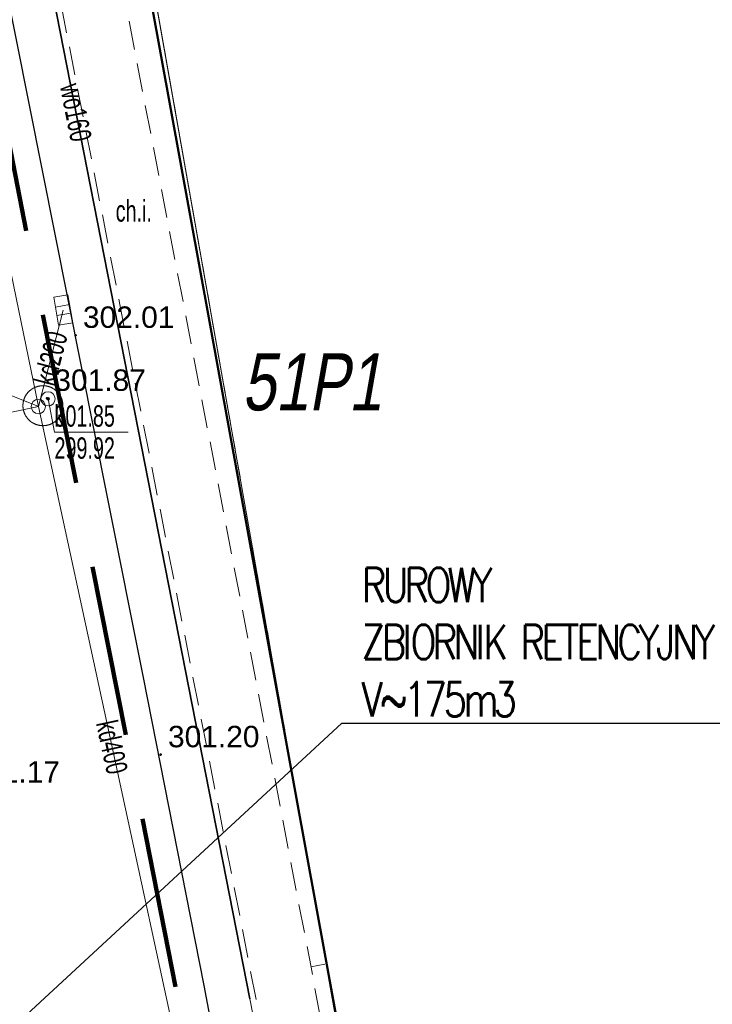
# Model space of a CAD drawing. Header units: metres. Extents: x 6567444 to 13135881, y 5574237 to 11149086.
# Tile 154 of 191: x 6567939 to 6567963, y 5574504 to 5574539. Entities that reach past the tile are written whole.
import ezdxf
from ezdxf import colors
from ezdxf.entities.mleader import LeaderData, LeaderLine
from ezdxf.enums import TextEntityAlignment as Align
from ezdxf.math import Vec2, Vec3

# ---------------------------------------------------------------- set-up
doc = ezdxf.new("R2010")
doc.units = ezdxf.units.M
for name, pattern in [('2.0_1.0', [3, 2, -1]), ('L_0_03', [1, 0.5, -0.5]), ('L_0_04', [1.5, 1, -0.5])]:
    doc.linetypes.add(name, pattern=pattern)
for name, color, linetype, lineweight in [('_TB_KAN_D_Opis_Studnie', 7, 'Continuous', 30), ('EGB_DzialkaEwidencyjna', 7, 'Continuous', 18), ('EGB_Klasouzytek', 92, 'Continuous', 18), ('EGB_KonturUzytkuGruntowego', 92, 'Continuous', 18), ('GES_InneUrzadzeniaTowarzyszace', 7, 'Continuous', 18), ('GES_InneUrzadzeniaTowarzyszace_P', 7, 'Continuous', 18), ('GES_PrzewodKanalizacyjny', 36, 'Continuous', 18), ('GES_PrzewodWodociagowy', 5, 'Continuous', 18), ('GES_Rzedna', 7, 'Continuous', 18), ('GES_UrzadzeniaSiecKanalizacyjna_P', 7, 'Continuous', 18), ('GES_UrzadzeniaTowarzyszczaceLiniowe', 7, 'Continuous', 18), ('MP_LINIE_REGULAC', 135, 'Continuous', 40), ('OT_Budowle', 7, 'Continuous', 18), ('OT_Komunikacja', 7, 'Continuous', 18), ('OTRS', 7, 'Continuous', 13), ('OTRS_O', 7, 'Continuous', 20), ('Z_ZAKRES', 214, 'Continuous', 90)]:
    doc.layers.add(name, color=color, linetype=linetype, lineweight=lineweight)
doc.styles.add('BDOT', font='arial.ttf', dxfattribs={"width": 0.9})
doc.styles.add('ROMANS', font='romans.shx', dxfattribs={"width": 0.9})
doc.styles.get("Standard").update_dxf_attribs({"font": 'arial.ttf'})
doc.linetypes.add('MPSTO', pattern='A,5,[38,msgB.shx,S=0.1,R=180,X=0,Y=0],5', length=10)

# ---------------------------------------------------------------- blocks, each defined once
blk = doc.blocks.new('L_0_29_2')
at = {"color": 0, "linetype": 'Continuous', "lineweight": 13, "flags": 128}
blk.add_lwpolyline([(0, 0.5), (0, -0.5)], dxfattribs=at)
blk = doc.blocks.new('other_SUPW_O')
at = {"color": 0, "linetype": 'Continuous', "lineweight": 18}
blk.add_circle((0, 0), 0.5, dxfattribs=at)
blk = doc.blocks.new('SUPK_K')
at = {"color": 0, "linetype": 'Continuous', "lineweight": 18}
blk.add_circle((0, 0), 0.5, dxfattribs=at)
blk = doc.blocks.new('other_SUPS01_05')
at = {"linetype": 'Continuous', "lineweight": 13}
blk.add_hatch(color=0, dxfattribs=at).paths.add_polyline_path([(0, -0.091, 1), (0, 0.091, 1)])
at = {"color": 0, "linetype": 'Continuous', "lineweight": 13}
blk.add_circle((0, 0), 0.0906, dxfattribs=at)
blk = doc.blocks.new('other_SUKK')
at = {"color": 0, "linetype": 'Continuous', "lineweight": 18, "flags": 128}
blk.add_lwpolyline([(1, 0.5), (1, -0.5), (-1, -0.5), (-1, 0.5), (1, 0.5)], close=True, dxfattribs=at)
for points in [[(-0.3, 0.5), (-0.3, -0.5)], [(0.3, 0.5), (0.3, -0.5)]]:
    blk.add_lwpolyline(points, dxfattribs=at)
blk = doc.blocks.new('OTRS')
at = {"layer": 'OTRS', "color": 0, "lineweight": -3, "const_width": 0.09}
blk.add_lwpolyline([(-0.045, 0, 1), (0.045, 0, 1)], format="xyb", close=True, dxfattribs=at)
at = {"layer": 'OTRS_O', "color": 0, "style": 'BDOT'}
blk.add_attdef('RZEDNA', (0.514, 0.515), '', height=1.5, dxfattribs=at)
blk = doc.blocks.new('_MDCP')
at = {"layer": 'EGB_DzialkaEwidencyjna', "linetype": 'CONTINUOUS', "lineweight": 18}
for p, q in [((6567870.09, 5574563.29), (6567937.22, 5574576.21)), ((6567937.22, 5574576.21), (6567953.2, 5574485.85)), ((6567921.55, 5574569.11), (6567849.51, 5574552.26)), ((6567946.41, 5574443.1), (6567921.55, 5574569.11)), ((6567848.19, 5574557.83), (6567870.09, 5574563.29)), ((6567849.51, 5574552.26), (6567848.19, 5574557.83)), ((6567953.2, 5574485.85), (6567954.34, 5574479.4)), ((6567954.34, 5574479.4), (6567964.63, 5574421.22)), ((6567945.87, 5574426.93), (6567946.41, 5574443.1)), ((6567941.78, 5574411.28), (6567945.87, 5574426.93)), ((6567964.63, 5574421.22), (6567961.98, 5574385.01)), ((6567926.87, 5574389.48), (6567941.78, 5574411.28)), ((6567903.73, 5574376.76), (6567926.87, 5574389.48)), ((6567961.98, 5574385.01), (6567940.38, 5574379.35)), ((6567940.38, 5574379.35), (6567927.03, 5574350.99)), ((6567864.17, 5574367.81), (6567903.73, 5574376.76)), ((6567869.98, 5574345.11), (6567864.17, 5574367.81)), ((6567921.32, 5574359.06), (6567869.98, 5574345.11)), ((6567923.464, 5574348.631), (6567921.32, 5574359.06)), ((6567927.03, 5574350.99), (6567923.464, 5574348.631))]:
    blk.add_line(p, q, dxfattribs=at)
at = {"layer": 'EGB_Klasouzytek', "lineweight": 18}
blk.add_lwpolyline([(6567937.22, 5574576.21), (6567953.2, 5574485.85), (6567954.34, 5574479.4), (6567964.63, 5574421.22), (6567961.98, 5574385.01), (6567940.38, 5574379.35), (6567928.595, 5574354.314)], dxfattribs=at)
at = {"layer": 'EGB_KonturUzytkuGruntowego', "linetype": 'L_0_03', "lineweight": 18}
blk.add_lwpolyline([(6567922.989, 5574350.942), (6567921.32, 5574359.06), (6567869.98, 5574345.11), (6567864.17, 5574367.81), (6567903.73, 5574376.76), (6567926.87, 5574389.48), (6567941.78, 5574411.28), (6567945.87, 5574426.93), (6567946.41, 5574443.1), (6567921.55, 5574569.11), (6567849.51, 5574552.26), (6567848.19, 5574557.83), (6567870.09, 5574563.29), (6567937.22, 5574576.21), (6567953.2, 5574485.85)], dxfattribs=at)
at = {"layer": 'GES_InneUrzadzeniaTowarzyszace', "color": 36, "linetype": 'Continuous', "lineweight": 18, "flags": 128}
blk.add_lwpolyline([(6567939.822, 5574525.74), (6567939.834, 5574525.74), (6567939.847, 5574525.739), (6567939.859, 5574525.738), (6567939.871, 5574525.737), (6567939.883, 5574525.736), (6567939.895, 5574525.735), (6567939.907, 5574525.733), (6567939.92, 5574525.731), (6567939.932, 5574525.729), (6567939.944, 5574525.727), (6567939.956, 5574525.725), (6567939.967, 5574525.722), (6567939.979, 5574525.719), (6567939.991, 5574525.716), (6567940.003, 5574525.713), (6567940.015, 5574525.709), (6567940.026, 5574525.706), (6567940.038, 5574525.702), (6567940.049, 5574525.698), (6567940.061, 5574525.694), (6567940.072, 5574525.689), (6567940.084, 5574525.684), (6567940.095, 5574525.679), (6567940.106, 5574525.674), (6567940.117, 5574525.669), (6567940.128, 5574525.664), (6567940.149, 5574525.652), (6567940.16, 5574525.646), (6567940.191, 5574525.627), (6567940.201, 5574525.62), (6567940.231, 5574525.599), (6567940.26, 5574525.576), (6567940.269, 5574525.568), (6567940.278, 5574525.56), (6567940.287, 5574525.552), (6567940.296, 5574525.544), (6567940.305, 5574525.535), (6567940.314, 5574525.526), (6567940.322, 5574525.517), (6567940.33, 5574525.508), (6567940.338, 5574525.499), (6567940.346, 5574525.49), (6567940.354, 5574525.481), (6567940.362, 5574525.471), (6567940.369, 5574525.461), (6567940.376, 5574525.451), (6567940.383, 5574525.442), (6567940.404, 5574525.411), (6567940.41, 5574525.401), (6567940.416, 5574525.39), (6567940.428, 5574525.369), (6567940.434, 5574525.358), (6567940.439, 5574525.347), (6567940.444, 5574525.336), (6567940.449, 5574525.325), (6567940.454, 5574525.314), (6567940.459, 5574525.302), (6567940.464, 5574525.291), (6567940.468, 5574525.279), (6567940.472, 5574525.268), (6567940.476, 5574525.256), (6567940.479, 5574525.245), (6567940.483, 5574525.233), (6567940.486, 5574525.221), (6567940.489, 5574525.209), (6567940.492, 5574525.197), (6567940.495, 5574525.186), (6567940.497, 5574525.174), (6567940.499, 5574525.162), (6567940.501, 5574525.15), (6567940.503, 5574525.137), (6567940.505, 5574525.125), (6567940.506, 5574525.113), (6567940.507, 5574525.101), (6567940.508, 5574525.089), (6567940.509, 5574525.077), (6567940.51, 5574525.064), (6567940.51, 5574525.052), (6567940.51, 5574525.04), (6567940.51, 5574525.028), (6567940.51, 5574525.016), (6567940.509, 5574525.003), (6567940.508, 5574524.991), (6567940.507, 5574524.979), (6567940.506, 5574524.967), (6567940.505, 5574524.955), (6567940.503, 5574524.943), (6567940.501, 5574524.93), (6567940.499, 5574524.918), (6567940.497, 5574524.906), (6567940.495, 5574524.894), (6567940.492, 5574524.883), (6567940.489, 5574524.871), (6567940.486, 5574524.859), (6567940.483, 5574524.847), (6567940.479, 5574524.835), (6567940.476, 5574524.824), (6567940.472, 5574524.812), (6567940.468, 5574524.801), (6567940.464, 5574524.789), (6567940.459, 5574524.778), (6567940.454, 5574524.766), (6567940.449, 5574524.755), (6567940.444, 5574524.744), (6567940.439, 5574524.733), (6567940.434, 5574524.722), (6567940.422, 5574524.701), (6567940.416, 5574524.69), (6567940.397, 5574524.659), (6567940.39, 5574524.649), (6567940.369, 5574524.619), (6567940.362, 5574524.609), (6567940.354, 5574524.599), (6567940.346, 5574524.59), (6567940.338, 5574524.581), (6567940.33, 5574524.572), (6567940.322, 5574524.563), (6567940.314, 5574524.554), (6567940.305, 5574524.545), (6567940.296, 5574524.536), (6567940.287, 5574524.528), (6567940.278, 5574524.52), (6567940.269, 5574524.512), (6567940.26, 5574524.504), (6567940.251, 5574524.496), (6567940.241, 5574524.488), (6567940.212, 5574524.467), (6567940.201, 5574524.46), (6567940.171, 5574524.44), (6567940.16, 5574524.434), (6567940.139, 5574524.422), (6567940.128, 5574524.416), (6567940.117, 5574524.411), (6567940.106, 5574524.406), (6567940.095, 5574524.401), (6567940.084, 5574524.396), (6567940.072, 5574524.391), (6567940.061, 5574524.386), (6567940.049, 5574524.382), (6567940.038, 5574524.378), (6567940.026, 5574524.374), (6567940.015, 5574524.371), (6567940.003, 5574524.367), (6567939.991, 5574524.364), (6567939.979, 5574524.361), (6567939.967, 5574524.358), (6567939.956, 5574524.355), (6567939.944, 5574524.353), (6567939.932, 5574524.351), (6567939.92, 5574524.349), (6567939.907, 5574524.347), (6567939.895, 5574524.345), (6567939.883, 5574524.344), (6567939.871, 5574524.343), (6567939.859, 5574524.342), (6567939.847, 5574524.341), (6567939.834, 5574524.34), (6567939.822, 5574524.34), (6567939.81, 5574524.34), (6567939.798, 5574524.34), (6567939.786, 5574524.34), (6567939.773, 5574524.341), (6567939.761, 5574524.342), (6567939.749, 5574524.343), (6567939.737, 5574524.344), (6567939.725, 5574524.345), (6567939.713, 5574524.347), (6567939.7, 5574524.349), (6567939.688, 5574524.351), (6567939.676, 5574524.353), (6567939.664, 5574524.355), (6567939.653, 5574524.358), (6567939.641, 5574524.361), (6567939.629, 5574524.364), (6567939.617, 5574524.367), (6567939.605, 5574524.371), (6567939.594, 5574524.374), (6567939.582, 5574524.378), (6567939.571, 5574524.382), (6567939.559, 5574524.386), (6567939.548, 5574524.391), (6567939.536, 5574524.396), (6567939.525, 5574524.401), (6567939.514, 5574524.406), (6567939.503, 5574524.411), (6567939.492, 5574524.416), (6567939.481, 5574524.422), (6567939.46, 5574524.434), (6567939.449, 5574524.44), (6567939.429, 5574524.453), (6567939.408, 5574524.467), (6567939.379, 5574524.488), (6567939.369, 5574524.496), (6567939.36, 5574524.504), (6567939.351, 5574524.512), (6567939.342, 5574524.52), (6567939.333, 5574524.528), (6567939.324, 5574524.536), (6567939.315, 5574524.545), (6567939.306, 5574524.554), (6567939.298, 5574524.563), (6567939.29, 5574524.572), (6567939.282, 5574524.581), (6567939.274, 5574524.59), (6567939.266, 5574524.599), (6567939.258, 5574524.609), (6567939.251, 5574524.619), (6567939.23, 5574524.649), (6567939.223, 5574524.659), (6567939.204, 5574524.69), (6567939.198, 5574524.701), (6567939.186, 5574524.722), (6567939.181, 5574524.733), (6567939.176, 5574524.744), (6567939.171, 5574524.755), (6567939.166, 5574524.766), (6567939.161, 5574524.778), (6567939.156, 5574524.789), (6567939.152, 5574524.801), (6567939.148, 5574524.812), (6567939.144, 5574524.824), (6567939.141, 5574524.835), (6567939.137, 5574524.847), (6567939.134, 5574524.859), (6567939.131, 5574524.871), (6567939.128, 5574524.883), (6567939.125, 5574524.894), (6567939.123, 5574524.906), (6567939.121, 5574524.918), (6567939.119, 5574524.93), (6567939.117, 5574524.943), (6567939.115, 5574524.955), (6567939.114, 5574524.967), (6567939.113, 5574524.979), (6567939.112, 5574524.991), (6567939.111, 5574525.003), (6567939.11, 5574525.016), (6567939.11, 5574525.028), (6567939.11, 5574525.04), (6567939.11, 5574525.052), (6567939.11, 5574525.064), (6567939.111, 5574525.077), (6567939.112, 5574525.089), (6567939.113, 5574525.101), (6567939.114, 5574525.113), (6567939.115, 5574525.125), (6567939.117, 5574525.137), (6567939.119, 5574525.15), (6567939.121, 5574525.162), (6567939.123, 5574525.174), (6567939.125, 5574525.186), (6567939.128, 5574525.197), (6567939.131, 5574525.209), (6567939.134, 5574525.221), (6567939.137, 5574525.233), (6567939.141, 5574525.245), (6567939.144, 5574525.256), (6567939.148, 5574525.268), (6567939.152, 5574525.279), (6567939.156, 5574525.291), (6567939.161, 5574525.302), (6567939.166, 5574525.314), (6567939.171, 5574525.325), (6567939.176, 5574525.336), (6567939.181, 5574525.347), (6567939.186, 5574525.358), (6567939.192, 5574525.369), (6567939.204, 5574525.39), (6567939.21, 5574525.401), (6567939.216, 5574525.411), (6567939.237, 5574525.442), (6567939.244, 5574525.451), (6567939.251, 5574525.461), (6567939.258, 5574525.471), (6567939.266, 5574525.481), (6567939.274, 5574525.49), (6567939.282, 5574525.499), (6567939.29, 5574525.508), (6567939.298, 5574525.517), (6567939.306, 5574525.526), (6567939.315, 5574525.535), (6567939.324, 5574525.544), (6567939.333, 5574525.552), (6567939.342, 5574525.56), (6567939.351, 5574525.568), (6567939.36, 5574525.576), (6567939.389, 5574525.599), (6567939.419, 5574525.62), (6567939.439, 5574525.634), (6567939.46, 5574525.646), (6567939.471, 5574525.652), (6567939.492, 5574525.664), (6567939.503, 5574525.669), (6567939.514, 5574525.674), (6567939.525, 5574525.679), (6567939.536, 5574525.684), (6567939.548, 5574525.689), (6567939.559, 5574525.694), (6567939.571, 5574525.698), (6567939.582, 5574525.702), (6567939.594, 5574525.706), (6567939.605, 5574525.709), (6567939.617, 5574525.713), (6567939.629, 5574525.716), (6567939.641, 5574525.719), (6567939.653, 5574525.722), (6567939.664, 5574525.725), (6567939.676, 5574525.727), (6567939.688, 5574525.729), (6567939.7, 5574525.731), (6567939.713, 5574525.733), (6567939.725, 5574525.735), (6567939.737, 5574525.736), (6567939.749, 5574525.737), (6567939.761, 5574525.738), (6567939.773, 5574525.739), (6567939.786, 5574525.74), (6567939.798, 5574525.74), (6567939.81, 5574525.74)], close=True, dxfattribs=at)
at = {"layer": 'GES_PrzewodKanalizacyjny', "color": 36, "linetype": 'Continuous', "lineweight": 18, "flags": 128}
for points in [[(6567939.65, 5574525.01), (6567934.59, 5574549.62)], [(6567940.521, 5574528.39), (6567939.65, 5574525.01)], [(6567934.12, 5574527.23), (6567939.65, 5574525.01)], [(6567931.75, 5574523.34), (6567939.65, 5574525.01)], [(6567944.81, 5574501.15), (6567939.65, 5574525.01)]]:
    blk.add_lwpolyline(points, dxfattribs=at)
at = {"layer": 'GES_PrzewodWodociagowy', "color": 5, "linetype": 'Continuous', "lineweight": 18, "flags": 128}
blk.add_lwpolyline([(6567948.28, 5574498.02), (6567947.06, 5574504.26), (6567933.88, 5574571.42), (6567933.75, 5574572.16), (6567933.69, 5574572.61)], dxfattribs=at)
at = {"layer": 'GES_Rzedna', "color": 7, "linetype": 'Continuous', "lineweight": 13, "flags": 128}
blk.add_lwpolyline([(6567942.793, 5574524.117), (6567940.215, 5574524.117), (6567939.99, 5574525.28)], dxfattribs=at)
at = {"layer": 'GES_UrzadzeniaTowarzyszczaceLiniowe', "color": 7, "linetype": 'Continuous', "lineweight": 35, "flags": 128}
blk.add_lwpolyline([(6567947.06, 5574504.26), (6567933.88, 5574571.42)], dxfattribs=at)
at = {"layer": 'MP_LINIE_REGULAC', "linetype": 'MPSTO', "flags": 128}
blk.add_lwpolyline([(6567944.102, 5574577.555), (6567936.85, 5574576.14), (6567953.408, 5574485.415), (6567960.526, 5574486.824)], dxfattribs=at)
at = {"layer": 'MP_LINIE_REGULAC', "linetype": 'Continuous'}
blk.add_lwpolyline([(6567960.526, 5574486.824), (6567953.408, 5574485.415), (6567936.85, 5574576.14)], dxfattribs=at)
at = {"layer": 'OT_Komunikacja', "color": 7, "linetype": 'Continuous', "lineweight": 25, "flags": 128}
blk.add_lwpolyline([(6567936.068, 5574579.252), (6567935.057, 5574577.956), (6567934.068, 5574576.226), (6567933.236, 5574573.791), (6567932.764, 5574571.191), (6567932.756, 5574569.563), (6567933.063, 5574567.551), (6567933.71, 5574564.114), (6567934.815, 5574558.216), (6567936.358, 5574550.643), (6567938.407, 5574540.21), (6567942.057, 5574521.84), (6567943.316, 5574515.523), (6567944.512, 5574509.474), (6567945.446, 5574504.726), (6567945.949, 5574502.072), (6567947.25, 5574495.506), (6567948.058, 5574491.426), (6567948.891, 5574487.158), (6567952.865, 5574468.02), (6567953.982, 5574463.046)], dxfattribs=at)
at = {"layer": 'OT_Komunikacja', "color": 7, "linetype": 'L_0_04', "lineweight": 18, "flags": 128}
blk.add_lwpolyline([(6567932.764, 5574571.191), (6567933.236, 5574573.791), (6567934.068, 5574576.226), (6567935.057, 5574577.956), (6567936.068, 5574579.252), (6567937.41, 5574577.176), (6567937.165, 5574576.599), (6567935.94, 5574574.207), (6567937.598, 5574565.706), (6567949.198, 5574505.377), (6567949.626, 5574503.011), (6567950.592, 5574497.882), (6567953.228, 5574484.471), (6567950.887, 5574485.819), (6567934.801, 5574567.894), (6567933.063, 5574567.551), (6567932.756, 5574569.563)], close=True, dxfattribs=at)
at = {"layer": 'Z_ZAKRES', "linetype": '2.0_1.0', "lineweight": 140, "ltscale": 3}
blk.add_lwpolyline([(6567820.407, 5574555.719), (6567847.232, 5574561.997), (6567929.356, 5574581.206), (6567956.443, 5574443.911), (6567955.827, 5574425.481), (6567951.015, 5574407.07), (6567933.777, 5574381.866), (6567907.312, 5574367.318), (6567855.739, 5574355.65), (6567852.582, 5574378.747), (6567848.105, 5574411.572), (6567841.693, 5574438.994), (6567818.946, 5574517.253)], close=True, dxfattribs=at)
at = {"layer": 'GES_InneUrzadzeniaTowarzyszace_P', "linetype": 'Continuous', "xscale": 0.5, "yscale": 0.5, "zscale": 0.5}
blk.add_blockref('other_SUPW_O', (6567939.99, 5574525.28), dxfattribs=at)
at = {"layer": 'GES_InneUrzadzeniaTowarzyszace_P', "color": 36, "linetype": 'Continuous', "xscale": 0.5, "yscale": 0.5, "zscale": 0.5}
blk.add_blockref('SUPK_K', (6567939.65, 5574525.01), dxfattribs=at)
at = {"layer": 'GES_Rzedna', "color": 36, "linetype": 'Continuous', "xscale": 0.5, "yscale": 0.5, "zscale": 0.5}
blk.add_blockref('other_SUPS01_05', (6567939.99, 5574525.28), dxfattribs=at)
at = {"layer": 'GES_UrzadzeniaSiecKanalizacyjna_P', "color": 36, "linetype": 'Continuous', "xscale": 0.5, "yscale": 0.5, "zscale": 0.5, "rotation": 279.7513853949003}
blk.add_blockref('other_SUKK', (6567940.521, 5574528.391), dxfattribs=at)
at = {"layer": 'OT_Budowle', "color": 7, "linetype": 'Continuous', "xscale": 0.5, "yscale": 0.5, "zscale": 0.5, "rotation": 101.08}
blk.add_blockref('L_0_29_2', (6567949.44, 5574505.43), dxfattribs=at)
at = {"layer": 'OTRS', "xscale": 0.5, "yscale": 0.5, "zscale": 0.5}
for p, values in [((6567940.954, 5574527.509, 302.013), {'RZEDNA': '302.01'}), ((6567939.953, 5574525.302, 301.865), {'RZEDNA': '301.87'}), ((6567943.932, 5574512.818, 301.199), {'RZEDNA': '301.20'}), ((6567936.946, 5574511.579, 301.171), {'RZEDNA': '301.17'})]:
    blk.add_blockref('OTRS', p, dxfattribs=at).add_auto_attribs(values)
at = {"layer": 'GES_InneUrzadzeniaTowarzyszace_P', "color": 7, "lineweight": 15, "width": 0.66}
blk.add_text('k', height=0.75, dxfattribs=at).set_placement((6567940.215, 5574525.055), align=Align.TOP_LEFT)
at = {"layer": 'GES_PrzewodKanalizacyjny', "color": 36, "lineweight": 15, "width": 0.66}
for s, rotation, p in [('kd200', -284.5, (6567940.086, 5574526.7)), ('kd400', -77.8, (6567942.23, 5574513.08))]:
    blk.add_text(s, height=0.75, rotation=rotation, dxfattribs=at).set_placement(p, align=Align.MIDDLE_CENTER)
at = {"layer": 'GES_PrzewodWodociagowy', "color": 5, "lineweight": 15, "width": 0.66}
blk.add_text('wo160', height=0.75, rotation=-78.9, dxfattribs=at).set_placement((6567940.966, 5574535.312), align=Align.MIDDLE_CENTER)
at = {"layer": 'GES_Rzedna', "color": 36, "lineweight": 15, "width": 0.66}
for s, p in [('301.85', (6567940.215, 5574525.055)), ('299.92', (6567940.215, 5574523.93))]:
    blk.add_text(s, height=0.75, rotation=-360, dxfattribs=at).set_placement(p, align=Align.TOP_LEFT)
at = {"layer": 'MP_LINIE_REGULAC', "linetype": 'Continuous', "oblique": 10, "width": 0.75}
blk.add_text('51P1', height=2, dxfattribs=at).set_placement((6567946.78, 5574524.876))
at = {"layer": 'OT_Komunikacja', "color": 7, "lineweight": 15, "width": 0.66}
blk.add_text('ch.i.', height=0.75, dxfattribs=at).set_placement((6567942.992, 5574531.862), align=Align.MIDDLE_CENTER)
blk = doc.blocks.new('GE.I.6640.1.468.2024_MDCP_dodatkowe pomiary_12.03.2026')
at = {"layer": 'EGB_DzialkaEwidencyjna', "linetype": 'CONTINUOUS', "lineweight": 18}
for p, q in [((6567870.09, 5574563.29), (6567937.22, 5574576.21)), ((6567937.22, 5574576.21), (6567953.2, 5574485.85)), ((6567921.55, 5574569.11), (6567849.51, 5574552.26)), ((6567946.41, 5574443.1), (6567921.55, 5574569.11)), ((6567848.19, 5574557.83), (6567870.09, 5574563.29)), ((6567849.51, 5574552.26), (6567848.19, 5574557.83)), ((6567953.2, 5574485.85), (6567954.34, 5574479.4)), ((6567954.34, 5574479.4), (6567964.63, 5574421.22)), ((6567945.87, 5574426.93), (6567946.41, 5574443.1)), ((6567941.78, 5574411.28), (6567945.87, 5574426.93)), ((6567964.63, 5574421.22), (6567961.98, 5574385.01)), ((6567926.87, 5574389.48), (6567941.78, 5574411.28)), ((6567903.73, 5574376.76), (6567926.87, 5574389.48)), ((6567961.98, 5574385.01), (6567940.38, 5574379.35)), ((6567940.38, 5574379.35), (6567927.03, 5574350.99)), ((6567864.17, 5574367.81), (6567903.73, 5574376.76)), ((6567869.98, 5574345.11), (6567864.17, 5574367.81)), ((6567921.32, 5574359.06), (6567869.98, 5574345.11)), ((6567923.464, 5574348.631), (6567921.32, 5574359.06)), ((6567927.03, 5574350.99), (6567923.464, 5574348.631))]:
    blk.add_line(p, q, dxfattribs=at)
at = {"layer": 'EGB_Klasouzytek', "lineweight": 18}
blk.add_lwpolyline([(6567937.22, 5574576.21), (6567953.2, 5574485.85), (6567954.34, 5574479.4), (6567964.63, 5574421.22), (6567961.98, 5574385.01), (6567940.38, 5574379.35), (6567928.595, 5574354.314)], dxfattribs=at)
at = {"layer": 'EGB_KonturUzytkuGruntowego', "linetype": 'L_0_03', "lineweight": 18}
blk.add_lwpolyline([(6567922.989, 5574350.942), (6567921.32, 5574359.06), (6567869.98, 5574345.11), (6567864.17, 5574367.81), (6567903.73, 5574376.76), (6567926.87, 5574389.48), (6567941.78, 5574411.28), (6567945.87, 5574426.93), (6567946.41, 5574443.1), (6567921.55, 5574569.11), (6567849.51, 5574552.26), (6567848.19, 5574557.83), (6567870.09, 5574563.29), (6567937.22, 5574576.21), (6567953.2, 5574485.85)], dxfattribs=at)
at = {"layer": 'GES_InneUrzadzeniaTowarzyszace', "color": 36, "linetype": 'Continuous', "lineweight": 18, "flags": 128}
blk.add_lwpolyline([(6567939.822, 5574525.74), (6567939.834, 5574525.74), (6567939.847, 5574525.739), (6567939.859, 5574525.738), (6567939.871, 5574525.737), (6567939.883, 5574525.736), (6567939.895, 5574525.735), (6567939.907, 5574525.733), (6567939.92, 5574525.731), (6567939.932, 5574525.729), (6567939.944, 5574525.727), (6567939.956, 5574525.725), (6567939.967, 5574525.722), (6567939.979, 5574525.719), (6567939.991, 5574525.716), (6567940.003, 5574525.713), (6567940.015, 5574525.709), (6567940.026, 5574525.706), (6567940.038, 5574525.702), (6567940.049, 5574525.698), (6567940.061, 5574525.694), (6567940.072, 5574525.689), (6567940.084, 5574525.684), (6567940.095, 5574525.679), (6567940.106, 5574525.674), (6567940.117, 5574525.669), (6567940.128, 5574525.664), (6567940.149, 5574525.652), (6567940.16, 5574525.646), (6567940.191, 5574525.627), (6567940.201, 5574525.62), (6567940.231, 5574525.599), (6567940.26, 5574525.576), (6567940.269, 5574525.568), (6567940.278, 5574525.56), (6567940.287, 5574525.552), (6567940.296, 5574525.544), (6567940.305, 5574525.535), (6567940.314, 5574525.526), (6567940.322, 5574525.517), (6567940.33, 5574525.508), (6567940.338, 5574525.499), (6567940.346, 5574525.49), (6567940.354, 5574525.481), (6567940.362, 5574525.471), (6567940.369, 5574525.461), (6567940.376, 5574525.451), (6567940.383, 5574525.442), (6567940.404, 5574525.411), (6567940.41, 5574525.401), (6567940.416, 5574525.39), (6567940.428, 5574525.369), (6567940.434, 5574525.358), (6567940.439, 5574525.347), (6567940.444, 5574525.336), (6567940.449, 5574525.325), (6567940.454, 5574525.314), (6567940.459, 5574525.302), (6567940.464, 5574525.291), (6567940.468, 5574525.279), (6567940.472, 5574525.268), (6567940.476, 5574525.256), (6567940.479, 5574525.245), (6567940.483, 5574525.233), (6567940.486, 5574525.221), (6567940.489, 5574525.209), (6567940.492, 5574525.197), (6567940.495, 5574525.186), (6567940.497, 5574525.174), (6567940.499, 5574525.162), (6567940.501, 5574525.15), (6567940.503, 5574525.137), (6567940.505, 5574525.125), (6567940.506, 5574525.113), (6567940.507, 5574525.101), (6567940.508, 5574525.089), (6567940.509, 5574525.077), (6567940.51, 5574525.064), (6567940.51, 5574525.052), (6567940.51, 5574525.04), (6567940.51, 5574525.028), (6567940.51, 5574525.016), (6567940.509, 5574525.003), (6567940.508, 5574524.991), (6567940.507, 5574524.979), (6567940.506, 5574524.967), (6567940.505, 5574524.955), (6567940.503, 5574524.943), (6567940.501, 5574524.93), (6567940.499, 5574524.918), (6567940.497, 5574524.906), (6567940.495, 5574524.894), (6567940.492, 5574524.883), (6567940.489, 5574524.871), (6567940.486, 5574524.859), (6567940.483, 5574524.847), (6567940.479, 5574524.835), (6567940.476, 5574524.824), (6567940.472, 5574524.812), (6567940.468, 5574524.801), (6567940.464, 5574524.789), (6567940.459, 5574524.778), (6567940.454, 5574524.766), (6567940.449, 5574524.755), (6567940.444, 5574524.744), (6567940.439, 5574524.733), (6567940.434, 5574524.722), (6567940.422, 5574524.701), (6567940.416, 5574524.69), (6567940.397, 5574524.659), (6567940.39, 5574524.649), (6567940.369, 5574524.619), (6567940.362, 5574524.609), (6567940.354, 5574524.599), (6567940.346, 5574524.59), (6567940.338, 5574524.581), (6567940.33, 5574524.572), (6567940.322, 5574524.563), (6567940.314, 5574524.554), (6567940.305, 5574524.545), (6567940.296, 5574524.536), (6567940.287, 5574524.528), (6567940.278, 5574524.52), (6567940.269, 5574524.512), (6567940.26, 5574524.504), (6567940.251, 5574524.496), (6567940.241, 5574524.488), (6567940.212, 5574524.467), (6567940.201, 5574524.46), (6567940.171, 5574524.44), (6567940.16, 5574524.434), (6567940.139, 5574524.422), (6567940.128, 5574524.416), (6567940.117, 5574524.411), (6567940.106, 5574524.406), (6567940.095, 5574524.401), (6567940.084, 5574524.396), (6567940.072, 5574524.391), (6567940.061, 5574524.386), (6567940.049, 5574524.382), (6567940.038, 5574524.378), (6567940.026, 5574524.374), (6567940.015, 5574524.371), (6567940.003, 5574524.367), (6567939.991, 5574524.364), (6567939.979, 5574524.361), (6567939.967, 5574524.358), (6567939.956, 5574524.355), (6567939.944, 5574524.353), (6567939.932, 5574524.351), (6567939.92, 5574524.349), (6567939.907, 5574524.347), (6567939.895, 5574524.345), (6567939.883, 5574524.344), (6567939.871, 5574524.343), (6567939.859, 5574524.342), (6567939.847, 5574524.341), (6567939.834, 5574524.34), (6567939.822, 5574524.34), (6567939.81, 5574524.34), (6567939.798, 5574524.34), (6567939.786, 5574524.34), (6567939.773, 5574524.341), (6567939.761, 5574524.342), (6567939.749, 5574524.343), (6567939.737, 5574524.344), (6567939.725, 5574524.345), (6567939.713, 5574524.347), (6567939.7, 5574524.349), (6567939.688, 5574524.351), (6567939.676, 5574524.353), (6567939.664, 5574524.355), (6567939.653, 5574524.358), (6567939.641, 5574524.361), (6567939.629, 5574524.364), (6567939.617, 5574524.367), (6567939.605, 5574524.371), (6567939.594, 5574524.374), (6567939.582, 5574524.378), (6567939.571, 5574524.382), (6567939.559, 5574524.386), (6567939.548, 5574524.391), (6567939.536, 5574524.396), (6567939.525, 5574524.401), (6567939.514, 5574524.406), (6567939.503, 5574524.411), (6567939.492, 5574524.416), (6567939.481, 5574524.422), (6567939.46, 5574524.434), (6567939.449, 5574524.44), (6567939.429, 5574524.453), (6567939.408, 5574524.467), (6567939.379, 5574524.488), (6567939.369, 5574524.496), (6567939.36, 5574524.504), (6567939.351, 5574524.512), (6567939.342, 5574524.52), (6567939.333, 5574524.528), (6567939.324, 5574524.536), (6567939.315, 5574524.545), (6567939.306, 5574524.554), (6567939.298, 5574524.563), (6567939.29, 5574524.572), (6567939.282, 5574524.581), (6567939.274, 5574524.59), (6567939.266, 5574524.599), (6567939.258, 5574524.609), (6567939.251, 5574524.619), (6567939.23, 5574524.649), (6567939.223, 5574524.659), (6567939.204, 5574524.69), (6567939.198, 5574524.701), (6567939.186, 5574524.722), (6567939.181, 5574524.733), (6567939.176, 5574524.744), (6567939.171, 5574524.755), (6567939.166, 5574524.766), (6567939.161, 5574524.778), (6567939.156, 5574524.789), (6567939.152, 5574524.801), (6567939.148, 5574524.812), (6567939.144, 5574524.824), (6567939.141, 5574524.835), (6567939.137, 5574524.847), (6567939.134, 5574524.859), (6567939.131, 5574524.871), (6567939.128, 5574524.883), (6567939.125, 5574524.894), (6567939.123, 5574524.906), (6567939.121, 5574524.918), (6567939.119, 5574524.93), (6567939.117, 5574524.943), (6567939.115, 5574524.955), (6567939.114, 5574524.967), (6567939.113, 5574524.979), (6567939.112, 5574524.991), (6567939.111, 5574525.003), (6567939.11, 5574525.016), (6567939.11, 5574525.028), (6567939.11, 5574525.04), (6567939.11, 5574525.052), (6567939.11, 5574525.064), (6567939.111, 5574525.077), (6567939.112, 5574525.089), (6567939.113, 5574525.101), (6567939.114, 5574525.113), (6567939.115, 5574525.125), (6567939.117, 5574525.137), (6567939.119, 5574525.15), (6567939.121, 5574525.162), (6567939.123, 5574525.174), (6567939.125, 5574525.186), (6567939.128, 5574525.197), (6567939.131, 5574525.209), (6567939.134, 5574525.221), (6567939.137, 5574525.233), (6567939.141, 5574525.245), (6567939.144, 5574525.256), (6567939.148, 5574525.268), (6567939.152, 5574525.279), (6567939.156, 5574525.291), (6567939.161, 5574525.302), (6567939.166, 5574525.314), (6567939.171, 5574525.325), (6567939.176, 5574525.336), (6567939.181, 5574525.347), (6567939.186, 5574525.358), (6567939.192, 5574525.369), (6567939.204, 5574525.39), (6567939.21, 5574525.401), (6567939.216, 5574525.411), (6567939.237, 5574525.442), (6567939.244, 5574525.451), (6567939.251, 5574525.461), (6567939.258, 5574525.471), (6567939.266, 5574525.481), (6567939.274, 5574525.49), (6567939.282, 5574525.499), (6567939.29, 5574525.508), (6567939.298, 5574525.517), (6567939.306, 5574525.526), (6567939.315, 5574525.535), (6567939.324, 5574525.544), (6567939.333, 5574525.552), (6567939.342, 5574525.56), (6567939.351, 5574525.568), (6567939.36, 5574525.576), (6567939.389, 5574525.599), (6567939.419, 5574525.62), (6567939.439, 5574525.634), (6567939.46, 5574525.646), (6567939.471, 5574525.652), (6567939.492, 5574525.664), (6567939.503, 5574525.669), (6567939.514, 5574525.674), (6567939.525, 5574525.679), (6567939.536, 5574525.684), (6567939.548, 5574525.689), (6567939.559, 5574525.694), (6567939.571, 5574525.698), (6567939.582, 5574525.702), (6567939.594, 5574525.706), (6567939.605, 5574525.709), (6567939.617, 5574525.713), (6567939.629, 5574525.716), (6567939.641, 5574525.719), (6567939.653, 5574525.722), (6567939.664, 5574525.725), (6567939.676, 5574525.727), (6567939.688, 5574525.729), (6567939.7, 5574525.731), (6567939.713, 5574525.733), (6567939.725, 5574525.735), (6567939.737, 5574525.736), (6567939.749, 5574525.737), (6567939.761, 5574525.738), (6567939.773, 5574525.739), (6567939.786, 5574525.74), (6567939.798, 5574525.74), (6567939.81, 5574525.74)], close=True, dxfattribs=at)
at = {"layer": 'GES_PrzewodKanalizacyjny', "color": 36, "linetype": 'Continuous', "lineweight": 18, "flags": 128}
for points in [[(6567939.65, 5574525.01), (6567934.59, 5574549.62)], [(6567940.521, 5574528.39), (6567939.65, 5574525.01)], [(6567934.12, 5574527.23), (6567939.65, 5574525.01)], [(6567931.75, 5574523.34), (6567939.65, 5574525.01)], [(6567944.81, 5574501.15), (6567939.65, 5574525.01)]]:
    blk.add_lwpolyline(points, dxfattribs=at)
at = {"layer": 'GES_PrzewodWodociagowy', "color": 5, "linetype": 'Continuous', "lineweight": 18, "flags": 128}
blk.add_lwpolyline([(6567948.28, 5574498.02), (6567947.06, 5574504.26), (6567933.88, 5574571.42), (6567933.75, 5574572.16), (6567933.69, 5574572.61)], dxfattribs=at)
at = {"layer": 'GES_Rzedna', "color": 7, "linetype": 'Continuous', "lineweight": 13, "flags": 128}
blk.add_lwpolyline([(6567942.793, 5574524.117), (6567940.215, 5574524.117), (6567939.99, 5574525.28)], dxfattribs=at)
at = {"layer": 'GES_UrzadzeniaTowarzyszczaceLiniowe', "color": 7, "linetype": 'Continuous', "lineweight": 35, "flags": 128}
blk.add_lwpolyline([(6567947.06, 5574504.26), (6567933.88, 5574571.42)], dxfattribs=at)
at = {"layer": 'MP_LINIE_REGULAC', "linetype": 'MPSTO', "flags": 128}
blk.add_lwpolyline([(6567944.102, 5574577.555), (6567936.85, 5574576.14), (6567953.408, 5574485.415), (6567960.526, 5574486.824)], dxfattribs=at)
at = {"layer": 'MP_LINIE_REGULAC', "linetype": 'Continuous'}
blk.add_lwpolyline([(6567960.526, 5574486.824), (6567953.408, 5574485.415), (6567936.85, 5574576.14)], dxfattribs=at)
at = {"layer": 'OT_Komunikacja', "color": 7, "linetype": 'Continuous', "lineweight": 25, "flags": 128}
blk.add_lwpolyline([(6567936.068, 5574579.252), (6567935.057, 5574577.956), (6567934.068, 5574576.226), (6567933.236, 5574573.791), (6567932.764, 5574571.191), (6567932.756, 5574569.563), (6567933.063, 5574567.551), (6567933.71, 5574564.114), (6567934.815, 5574558.216), (6567936.358, 5574550.643), (6567938.407, 5574540.21), (6567942.057, 5574521.84), (6567943.316, 5574515.523), (6567944.512, 5574509.474), (6567945.446, 5574504.726), (6567945.949, 5574502.072), (6567947.25, 5574495.506), (6567948.058, 5574491.426), (6567948.891, 5574487.158), (6567952.865, 5574468.02), (6567953.982, 5574463.046)], dxfattribs=at)
at = {"layer": 'OT_Komunikacja', "color": 7, "linetype": 'L_0_04', "lineweight": 18, "flags": 128}
blk.add_lwpolyline([(6567932.764, 5574571.191), (6567933.236, 5574573.791), (6567934.068, 5574576.226), (6567935.057, 5574577.956), (6567936.068, 5574579.252), (6567937.41, 5574577.176), (6567937.165, 5574576.599), (6567935.94, 5574574.207), (6567937.598, 5574565.706), (6567949.198, 5574505.377), (6567949.626, 5574503.011), (6567950.592, 5574497.882), (6567953.228, 5574484.471), (6567950.887, 5574485.819), (6567934.801, 5574567.894), (6567933.063, 5574567.551), (6567932.756, 5574569.563)], close=True, dxfattribs=at)
at = {"layer": 'Z_ZAKRES', "linetype": '2.0_1.0', "lineweight": 140, "ltscale": 3}
blk.add_lwpolyline([(6567820.407, 5574555.719), (6567847.232, 5574561.997), (6567929.356, 5574581.206), (6567956.443, 5574443.911), (6567955.827, 5574425.481), (6567951.015, 5574407.07), (6567933.777, 5574381.866), (6567907.312, 5574367.318), (6567855.739, 5574355.65), (6567852.582, 5574378.747), (6567848.105, 5574411.572), (6567841.693, 5574438.994), (6567818.946, 5574517.253)], close=True, dxfattribs=at)
at = {"layer": 'GES_InneUrzadzeniaTowarzyszace_P', "linetype": 'Continuous', "xscale": 0.5, "yscale": 0.5, "zscale": 0.5}
blk.add_blockref('other_SUPW_O', (6567939.99, 5574525.28), dxfattribs=at)
at = {"layer": 'GES_InneUrzadzeniaTowarzyszace_P', "color": 36, "linetype": 'Continuous', "xscale": 0.5, "yscale": 0.5, "zscale": 0.5}
blk.add_blockref('SUPK_K', (6567939.65, 5574525.01), dxfattribs=at)
at = {"layer": 'GES_Rzedna', "color": 36, "linetype": 'Continuous', "xscale": 0.5, "yscale": 0.5, "zscale": 0.5}
blk.add_blockref('other_SUPS01_05', (6567939.99, 5574525.28), dxfattribs=at)
at = {"layer": 'GES_UrzadzeniaSiecKanalizacyjna_P', "color": 36, "linetype": 'Continuous', "xscale": 0.5, "yscale": 0.5, "zscale": 0.5, "rotation": 279.7513853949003}
blk.add_blockref('other_SUKK', (6567940.521, 5574528.391), dxfattribs=at)
at = {"layer": 'OT_Budowle', "color": 7, "linetype": 'Continuous', "xscale": 0.5, "yscale": 0.5, "zscale": 0.5, "rotation": 101.08}
blk.add_blockref('L_0_29_2', (6567949.44, 5574505.43), dxfattribs=at)
at = {"layer": 'OTRS', "xscale": 0.5, "yscale": 0.5, "zscale": 0.5}
for p, values in [((6567940.954, 5574527.509, 302.013), {'RZEDNA': '302.01'}), ((6567939.953, 5574525.302, 301.865), {'RZEDNA': '301.87'}), ((6567943.932, 5574512.818, 301.199), {'RZEDNA': '301.20'}), ((6567936.946, 5574511.579, 301.171), {'RZEDNA': '301.17'})]:
    blk.add_blockref('OTRS', p, dxfattribs=at).add_auto_attribs(values)
at = {"layer": 'GES_InneUrzadzeniaTowarzyszace_P', "color": 7, "lineweight": 15, "width": 0.66}
blk.add_text('k', height=0.75, dxfattribs=at).set_placement((6567940.215, 5574525.055), align=Align.TOP_LEFT)
at = {"layer": 'GES_PrzewodKanalizacyjny', "color": 36, "lineweight": 15, "width": 0.66}
for s, rotation, p in [('kd200', -284.5, (6567940.086, 5574526.7)), ('kd400', -77.8, (6567942.23, 5574513.08))]:
    blk.add_text(s, height=0.75, rotation=rotation, dxfattribs=at).set_placement(p, align=Align.MIDDLE_CENTER)
at = {"layer": 'GES_PrzewodWodociagowy', "color": 5, "lineweight": 15, "width": 0.66}
blk.add_text('wo160', height=0.75, rotation=-78.9, dxfattribs=at).set_placement((6567940.966, 5574535.312), align=Align.MIDDLE_CENTER)
at = {"layer": 'GES_Rzedna', "color": 36, "lineweight": 15, "width": 0.66}
for s, p in [('301.85', (6567940.215, 5574525.055)), ('299.92', (6567940.215, 5574523.93))]:
    blk.add_text(s, height=0.75, rotation=-360, dxfattribs=at).set_placement(p, align=Align.TOP_LEFT)
at = {"layer": 'MP_LINIE_REGULAC', "linetype": 'Continuous', "oblique": 10, "width": 0.75}
blk.add_text('51P1', height=2, dxfattribs=at).set_placement((6567946.78, 5574524.876))
at = {"layer": 'OT_Komunikacja', "color": 7, "lineweight": 15, "width": 0.66}
blk.add_text('ch.i.', height=0.75, dxfattribs=at).set_placement((6567942.992, 5574531.862), align=Align.MIDDLE_CENTER)

msp = doc.modelspace()

# ---------------------------------------------------------------- block references
at = {"layer": 'Defpoints'}
msp.add_blockref('GE.I.6640.1.468.2024_MDCP_dodatkowe pomiary_12.03.2026', (0, 0), dxfattribs=at)

# ---------------------------------------------------------------- next in the draw order: block references
msp.add_blockref('_MDCP', (0, 0))

# ---------------------------------------------------------------- next in the draw order: leaders
at = {"layer": '_TB_KAN_D_Opis_Studnie', "lineweight": 25}
ml = msp.add_multileader_mtext('Standard', dxfattribs=at)
ml.set_content('\\T0.8;\\W0.8;RUROWY \\PZBIORNIK RETENCYJNY\\PV~175m3 ', color=256, style='ROMANS')
ml.set_leader_properties(color=256, linetype='ByLayer', lineweight=25)
ml.build(insert=Vec2(0, 0))
ml.multileader.update_dxf_attribs({"text_left_attachment_type": 5, "text_right_attachment_type": 5, "dogleg_length": 0.2, "arrow_head_size": 0.5})
ctx = ml.context
ctx.base_point, ctx.char_height, ctx.arrow_head_size, ctx.landing_gap_size, ctx.plane_origin, ctx.plane_x_axis, ctx.plane_y_axis = Vec3(6567950.471, 5574513.919), 1.2, 0.5, 0.5, Vec3(6567951.604, 5574524.296), Vec3(0.886138, -0.463422), Vec3(0.463422, 0.886138)
ctx.left_attachment, ctx.right_attachment = 5, 5
notes = []
notes.append((ctx, [(0, (1, 1, 0), (6567950.271, 5574513.919), (1, 0), 0.2, [(0, [(6567929.938, 5574495.101)], 0, [])])]))
ctx.mtext.insert, ctx.mtext.flow_direction = Vec3(6567950.971, 5574519.359), 5
for ctx, leaders in notes:
    for number, flags, end, landing, length, lines in leaders:
        leader = LeaderData()
        leader.index, (leader.has_last_leader_line, leader.has_dogleg_vector, leader.attachment_direction) = number, flags
        leader.last_leader_point, leader.dogleg_vector, leader.dogleg_length = Vec3(end), Vec3(landing), length
        for number, points, colour, breaks in lines:
            line = LeaderLine()
            line.index, line.vertices, line.color, line.breaks = number, Vec3.list(points), colors.encode_raw_color(colour), breaks
            leader.lines.append(line)
        ctx.leaders.append(leader)

doc.saveas('drawing.dxf')
